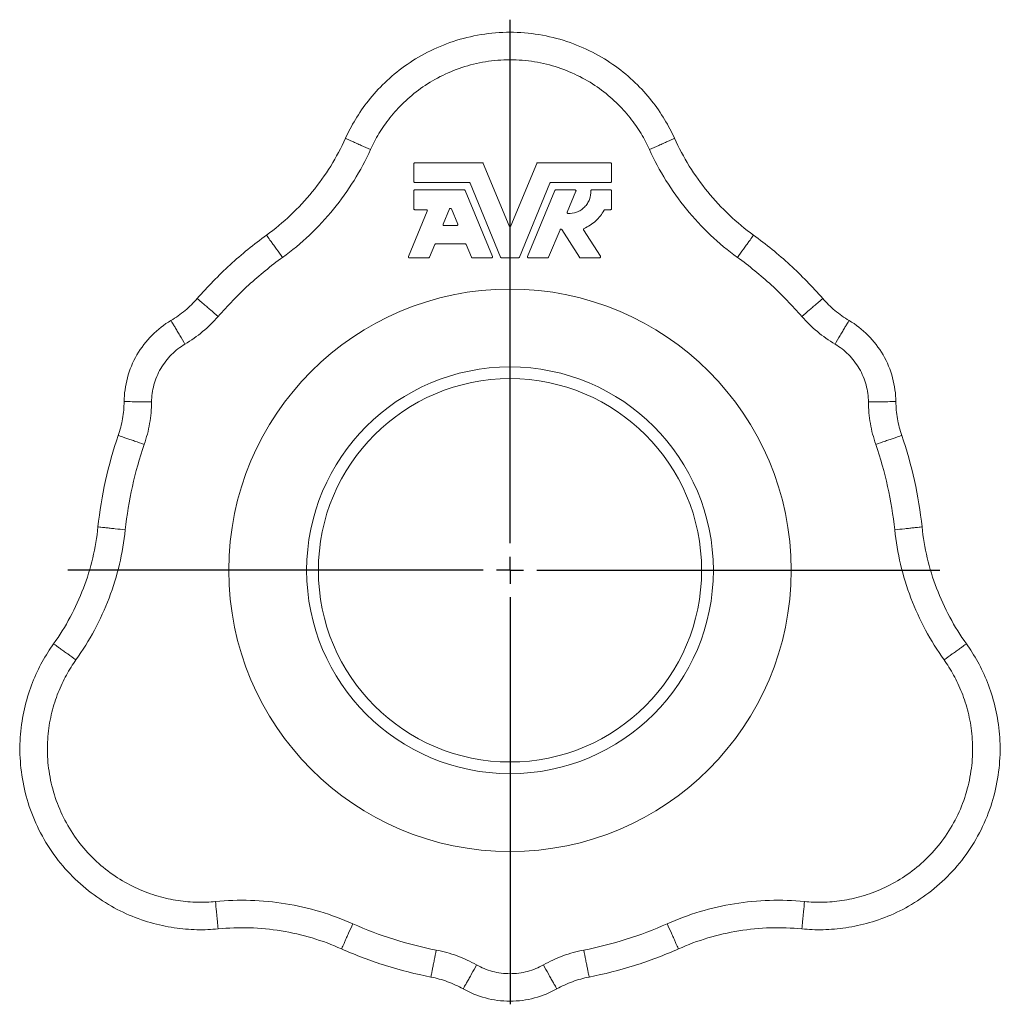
# Model space of a CAD drawing. Header units: millimetres. Extents: x 176 to 699, y 69 to 520.
# Tile 5 of 5: x 517 to 699, y 338 to 520. Entities that reach past the tile are written whole.
import ezdxf

# ---------------------------------------------------------------- set-up
doc = ezdxf.new("R2010")
doc.units = ezdxf.units.MM
doc.layers.add('FORMAT', color=7, linetype='Continuous')

# ---------------------------------------------------------------- blocks, each defined once
blk = doc.blocks.new('SW_CENTERMARKSYMBOL_0')
at = {"layer": 'FORMAT', "color": 0}
for p, q in [((0, 5), (0, 101.98)), ((0, 0), (0, 2.5)), ((-5, 0), (-81.88, 0)), ((0, 0), (-2.5, 0)), ((0, 0), (0, -2.5)), ((0, 0), (2.5, 0)), ((5, 0), (79.61, 0)), ((0, -5), (0, -80.38))]:
    blk.add_line(p, q, dxfattribs=at)

msp = doc.modelspace()

# ---------------------------------------------------------------- linework, layer by layer
at = {"color": 7, "linetype": 'Continuous', "lineweight": 15}
for p, q in [((589.95, 490.07), (589.95, 493.37)), ((590.13, 493.55), (602.66, 493.55)), ((602.82, 493.44), (607.61, 481.88)), ((607.95, 481.88), (612.74, 493.44)), ((612.9, 493.55), (626.42, 493.55)), ((626.6, 493.37), (626.6, 490.07)), ((600.21, 489.89), (590.13, 489.89)), ((606.05, 476.08), (600.38, 489.78)), ((615.18, 489.78), (609.51, 476.08)), ((626.42, 489.89), (615.35, 489.89)), ((589.95, 485.05), (589.95, 488.35)), ((590.13, 488.54), (599.3, 488.54)), ((599.47, 488.42), (604.53, 476.22)), ((611.03, 476.22), (616.09, 488.42)), ((616.26, 488.54), (619.83, 488.54)), ((620, 488.28), (618.4, 484.42)), ((622.93, 488.54), (626.42, 488.54)), ((626.6, 488.35), (626.6, 485.05)), ((588.97, 476.22), (592.45, 484.62)), ((592.29, 484.87), (590.13, 484.87)), ((595.41, 482.17), (596.58, 485.01)), ((596.92, 485.01), (598.09, 482.17)), ((626.42, 484.87), (625.36, 484.87)), ((597.93, 481.92), (595.58, 481.92)), ((617.05, 481.17), (614.94, 476.08)), ((620.65, 476.05), (617.37, 481.19)), ((621.41, 481.14), (624.53, 476.24)), ((593.85, 478.41), (592.88, 476.08)), ((599.48, 478.53), (594.02, 478.53)), ((600.62, 476.08), (599.65, 478.41)), ((592.71, 475.96), (589.14, 475.96)), ((604.36, 475.96), (600.79, 475.96)), ((609.34, 475.96), (606.22, 475.96)), ((614.77, 475.96), (611.2, 475.96)), ((624.38, 475.96), (620.81, 475.96))]:
    msp.add_line(p, q, dxfattribs=at)
for radius in [52.09, 37.67, 35.5]:
    msp.add_circle((607.78, 418.08), radius, dxfattribs=at)
for points, knots in [([(638.26, 498.1), (637.73, 499.26), (637.12, 500.43), (635.71, 502.76), (634.91, 503.92), (633.1, 506.2), (632.09, 507.32), (629.86, 509.46), (628.64, 510.49), (625.99, 512.39), (624.57, 513.26), (621.55, 514.81), (619.95, 515.49), (616.62, 516.59), (614.9, 517.01), (611.37, 517.58), (609.58, 517.73), (605.98, 517.73), (604.19, 517.58), (600.66, 517.01), (598.94, 516.59), (595.61, 515.49), (594.01, 514.81), (590.99, 513.26), (589.57, 512.39), (586.92, 510.49), (585.7, 509.46), (583.47, 507.32), (582.46, 506.2), (580.65, 503.92), (579.85, 502.76), (578.44, 500.43), (577.83, 499.26), (577.3, 498.1)], [0, 0, 0, 0, 0.0625, 0.0625, 0.125, 0.125, 0.1875, 0.1875, 0.25, 0.25, 0.3125, 0.3125, 0.375, 0.375, 0.4375, 0.4375, 0.5, 0.5, 0.5625, 0.5625, 0.625, 0.625, 0.6875, 0.6875, 0.75, 0.75, 0.8125, 0.8125, 0.875, 0.875, 0.9375, 0.9375, 1, 1, 1, 1]), ([(577.3, 498.1), (576.5, 496.34), (575.59, 494.62), (573.53, 491.3), (572.38, 489.7), (569.9, 486.66), (568.56, 485.22), (565.72, 482.54), (564.22, 481.29), (562.66, 480.16)], [0, 0, 0, 0, 0.25, 0.25, 0.5, 0.5, 0.75, 0.75, 1, 1, 1, 1]), ([(638.26, 498.1), (639.06, 496.34), (639.97, 494.62), (642.03, 491.3), (643.18, 489.7), (645.66, 486.66), (647, 485.22), (649.84, 482.54), (651.34, 481.29), (652.9, 480.16)], [0, 0, 0, 0, 0.25, 0.25, 0.5, 0.5, 0.75, 0.75, 1, 1, 1, 1]), ([(590.13, 493.55), (590.09, 493.55), (590.04, 493.54), (589.97, 493.46), (589.95, 493.41), (589.95, 493.37)], [0, 0, 0, 0, 0.5, 0.5, 1, 1, 1, 1]), ([(602.82, 493.44), (602.81, 493.47), (602.79, 493.5), (602.73, 493.54), (602.69, 493.55), (602.66, 493.55)], [0, 0, 0, 0, 0.5, 0.5, 1, 1, 1, 1]), ([(612.9, 493.55), (612.87, 493.55), (612.83, 493.54), (612.77, 493.5), (612.75, 493.47), (612.74, 493.44)], [0, 0, 0, 0, 0.5, 0.5, 1, 1, 1, 1]), ([(626.6, 493.37), (626.6, 493.41), (626.58, 493.46), (626.51, 493.54), (626.46, 493.55), (626.42, 493.55)], [0, 0, 0, 0, 0.5, 0.5, 1, 1, 1, 1]), ([(589.95, 490.07), (589.95, 490.03), (589.97, 489.98), (590.04, 489.91), (590.09, 489.89), (590.13, 489.89)], [0, 0, 0, 0, 0.5, 0.5, 1, 1, 1, 1]), ([(600.38, 489.78), (600.36, 489.81), (600.34, 489.84), (600.28, 489.88), (600.24, 489.89), (600.21, 489.89)], [0, 0, 0, 0, 0.5, 0.5, 1, 1, 1, 1]), ([(615.35, 489.89), (615.32, 489.89), (615.28, 489.88), (615.22, 489.84), (615.2, 489.81), (615.18, 489.78)], [0, 0, 0, 0, 0.5, 0.5, 1, 1, 1, 1]), ([(626.42, 489.89), (626.46, 489.89), (626.51, 489.91), (626.58, 489.98), (626.6, 490.03), (626.6, 490.07)], [0, 0, 0, 0, 0.5, 0.5, 1, 1, 1, 1]), ([(590.13, 488.54), (590.09, 488.54), (590.04, 488.52), (589.97, 488.45), (589.95, 488.4), (589.95, 488.35)], [0, 0, 0, 0, 0.5, 0.5, 1, 1, 1, 1]), ([(599.47, 488.42), (599.46, 488.45), (599.44, 488.48), (599.37, 488.53), (599.34, 488.54), (599.3, 488.54)], [0, 0, 0, 0, 0.5, 0.5, 1, 1, 1, 1]), ([(616.26, 488.54), (616.22, 488.54), (616.19, 488.53), (616.12, 488.48), (616.1, 488.45), (616.09, 488.42)], [0, 0, 0, 0, 0.5, 0.5, 1, 1, 1, 1]), ([(618.56, 484.17), (619.05, 484.15), (619.59, 484.22), (620.38, 484.51), (620.64, 484.64), (621.13, 484.95), (621.36, 485.13), (621.77, 485.55), (621.96, 485.78), (622.27, 486.27), (622.4, 486.53), (622.69, 487.31), (622.77, 487.85), (622.75, 488.35)], [0, 0, 0, 0, 0.25, 0.25, 0.375, 0.375, 0.5, 0.5, 0.625, 0.625, 0.75, 0.75, 1, 1, 1, 1]), ([(620, 488.28), (620.01, 488.31), (620.01, 488.33), (620.01, 488.4), (620, 488.43), (619.96, 488.48), (619.94, 488.5), (619.88, 488.53), (619.85, 488.54), (619.83, 488.54)], [0, 0, 0, 0, 0.25, 0.25, 0.5, 0.5, 0.75, 0.75, 1, 1, 1, 1]), ([(622.93, 488.54), (622.89, 488.54), (622.84, 488.52), (622.76, 488.44), (622.75, 488.39), (622.75, 488.35)], [0, 0, 0, 0, 0.5, 0.5, 1, 1, 1, 1]), ([(626.6, 488.35), (626.6, 488.4), (626.58, 488.45), (626.51, 488.52), (626.46, 488.54), (626.42, 488.54)], [0, 0, 0, 0, 0.5, 0.5, 1, 1, 1, 1]), ([(596.92, 485.01), (596.91, 485.03), (596.89, 485.06), (596.83, 485.1), (596.79, 485.12), (596.71, 485.12), (596.67, 485.1), (596.61, 485.06), (596.59, 485.03), (596.58, 485.01)], [0, 0, 0, 0, 0.25, 0.25, 0.5, 0.5, 0.75, 0.75, 1, 1, 1, 1]), ([(589.95, 485.05), (589.95, 485.01), (589.97, 484.96), (590.04, 484.89), (590.09, 484.87), (590.13, 484.87)], [0, 0, 0, 0, 0.5, 0.5, 1, 1, 1, 1]), ([(592.45, 484.62), (592.46, 484.64), (592.47, 484.67), (592.47, 484.73), (592.46, 484.76), (592.42, 484.82), (592.39, 484.84), (592.34, 484.87), (592.31, 484.87), (592.29, 484.87)], [0, 0, 0, 0, 0.25, 0.25, 0.5, 0.5, 0.75, 0.75, 1, 1, 1, 1]), ([(618.4, 484.42), (618.39, 484.4), (618.38, 484.37), (618.38, 484.31), (618.39, 484.28), (618.43, 484.22), (618.45, 484.2), (618.51, 484.17), (618.53, 484.17), (618.56, 484.17)], [0, 0, 0, 0, 0.25, 0.25, 0.5, 0.5, 0.75, 0.75, 1, 1, 1, 1]), ([(621.5, 481.41), (622.27, 481.73), (623.01, 482.19), (624.28, 483.34), (624.81, 484.04), (625.2, 484.77)], [0, 0, 0, 0, 0.5, 0.5, 1, 1, 1, 1]), ([(625.36, 484.87), (625.33, 484.87), (625.3, 484.86), (625.24, 484.83), (625.22, 484.8), (625.2, 484.77)], [0, 0, 0, 0, 0.5, 0.5, 1, 1, 1, 1]), ([(626.42, 484.87), (626.46, 484.87), (626.51, 484.89), (626.58, 484.96), (626.6, 485.01), (626.6, 485.05)], [0, 0, 0, 0, 0.5, 0.5, 1, 1, 1, 1]), ([(595.41, 482.17), (595.4, 482.15), (595.39, 482.12), (595.4, 482.06), (595.41, 482.03), (595.44, 481.97), (595.47, 481.95), (595.52, 481.92), (595.55, 481.92), (595.58, 481.92)], [0, 0, 0, 0, 0.25, 0.25, 0.5, 0.5, 0.75, 0.75, 1, 1, 1, 1]), ([(597.93, 481.92), (597.95, 481.92), (597.98, 481.92), (598.03, 481.95), (598.06, 481.97), (598.1, 482.03), (598.11, 482.06), (598.11, 482.12), (598.1, 482.15), (598.09, 482.17)], [0, 0, 0, 0, 0.25, 0.25, 0.5, 0.5, 0.75, 0.75, 1, 1, 1, 1]), ([(607.61, 481.88), (607.62, 481.86), (607.64, 481.83), (607.7, 481.79), (607.74, 481.77), (607.82, 481.77), (607.86, 481.79), (607.92, 481.83), (607.94, 481.86), (607.95, 481.88)], [0, 0, 0, 0, 0.25, 0.25, 0.5, 0.5, 0.75, 0.75, 1, 1, 1, 1]), ([(562.66, 480.16), (560.32, 478.46), (558.07, 476.62), (553.79, 472.69), (551.76, 470.61), (549.86, 468.43)], [0, 0, 0, 0, 0.5, 0.5, 1, 1, 1, 1]), ([(565.65, 476.04), (565.3, 476.53), (564.91, 477.05), (564.36, 477.82), (564.18, 478.07), (563.83, 478.54), (563.67, 478.76), (563.38, 479.16), (563.25, 479.34), (563.03, 479.65), (562.93, 479.78), (562.72, 480.08), (562.66, 480.16), (562.66, 480.16)], [0, 0, 0, 0, 0.25, 0.25, 0.375, 0.375, 0.5, 0.5, 0.625, 0.625, 0.75, 0.75, 1, 1, 1, 1]), ([(617.37, 481.19), (617.36, 481.22), (617.34, 481.24), (617.28, 481.27), (617.24, 481.28), (617.17, 481.28), (617.13, 481.26), (617.08, 481.22), (617.06, 481.19), (617.05, 481.17)], [0, 0, 0, 0, 0.25, 0.25, 0.5, 0.5, 0.75, 0.75, 1, 1, 1, 1]), ([(621.5, 481.41), (621.45, 481.39), (621.41, 481.35), (621.37, 481.24), (621.39, 481.18), (621.41, 481.14)], [0, 0, 0, 0, 0.5, 0.5, 1, 1, 1, 1]), ([(649.91, 476.04), (650.26, 476.53), (650.65, 477.05), (651.2, 477.82), (651.38, 478.07), (651.73, 478.54), (651.89, 478.76), (652.18, 479.16), (652.31, 479.34), (652.53, 479.65), (652.63, 479.78), (652.84, 480.08), (652.9, 480.16), (652.9, 480.16)], [0, 0, 0, 0, 0.25, 0.25, 0.375, 0.375, 0.5, 0.5, 0.625, 0.625, 0.75, 0.75, 1, 1, 1, 1]), ([(652.9, 480.16), (655.24, 478.46), (657.49, 476.62), (661.77, 472.69), (663.8, 470.61), (665.7, 468.43)], [0, 0, 0, 0, 0.5, 0.5, 1, 1, 1, 1]), ([(594.02, 478.53), (593.99, 478.53), (593.95, 478.52), (593.89, 478.48), (593.87, 478.45), (593.85, 478.41)], [0, 0, 0, 0, 0.5, 0.5, 1, 1, 1, 1]), ([(599.65, 478.41), (599.64, 478.45), (599.61, 478.48), (599.55, 478.52), (599.52, 478.53), (599.48, 478.53)], [0, 0, 0, 0, 0.5, 0.5, 1, 1, 1, 1]), ([(588.97, 476.22), (588.96, 476.19), (588.96, 476.16), (588.96, 476.1), (588.97, 476.07), (589.01, 476.02), (589.04, 475.99), (589.09, 475.97), (589.12, 475.96), (589.14, 475.96)], [0, 0, 0, 0, 0.25, 0.25, 0.5, 0.5, 0.75, 0.75, 1, 1, 1, 1]), ([(592.71, 475.96), (592.75, 475.96), (592.78, 475.97), (592.85, 476.01), (592.87, 476.04), (592.88, 476.08)], [0, 0, 0, 0, 0.5, 0.5, 1, 1, 1, 1]), ([(600.62, 476.08), (600.63, 476.04), (600.66, 476.01), (600.72, 475.97), (600.76, 475.96), (600.79, 475.96)], [0, 0, 0, 0, 0.5, 0.5, 1, 1, 1, 1]), ([(604.36, 475.96), (604.38, 475.96), (604.41, 475.97), (604.47, 475.99), (604.49, 476.02), (604.53, 476.07), (604.54, 476.1), (604.54, 476.16), (604.54, 476.19), (604.53, 476.22)], [0, 0, 0, 0, 0.25, 0.25, 0.5, 0.5, 0.75, 0.75, 1, 1, 1, 1]), ([(606.05, 476.08), (606.06, 476.04), (606.09, 476.01), (606.15, 475.97), (606.19, 475.96), (606.22, 475.96)], [0, 0, 0, 0, 0.5, 0.5, 1, 1, 1, 1]), ([(609.34, 475.96), (609.37, 475.96), (609.41, 475.97), (609.47, 476.01), (609.5, 476.04), (609.51, 476.08)], [0, 0, 0, 0, 0.5, 0.5, 1, 1, 1, 1]), ([(611.03, 476.22), (611.02, 476.19), (611.02, 476.16), (611.02, 476.1), (611.03, 476.07), (611.07, 476.02), (611.09, 475.99), (611.15, 475.97), (611.18, 475.96), (611.2, 475.96)], [0, 0, 0, 0, 0.25, 0.25, 0.5, 0.5, 0.75, 0.75, 1, 1, 1, 1]), ([(614.77, 475.96), (614.8, 475.96), (614.84, 475.97), (614.9, 476.01), (614.93, 476.04), (614.94, 476.08)], [0, 0, 0, 0, 0.5, 0.5, 1, 1, 1, 1]), ([(620.65, 476.05), (620.67, 476.02), (620.69, 476), (620.75, 475.97), (620.78, 475.96), (620.81, 475.96)], [0, 0, 0, 0, 0.5, 0.5, 1, 1, 1, 1]), ([(624.38, 475.96), (624.4, 475.96), (624.43, 475.97), (624.49, 476), (624.52, 476.03), (624.56, 476.09), (624.56, 476.13), (624.56, 476.19), (624.55, 476.22), (624.53, 476.24)], [0, 0, 0, 0, 0.25, 0.25, 0.5, 0.5, 0.75, 0.75, 1, 1, 1, 1]), ([(549.86, 468.43), (549.17, 467.63), (548.4, 466.88), (546.76, 465.51), (545.89, 464.89), (544.98, 464.35)], [0, 0, 0, 0, 0.5, 0.5, 1, 1, 1, 1]), ([(665.7, 468.43), (666.39, 467.63), (667.16, 466.88), (668.8, 465.51), (669.67, 464.89), (670.58, 464.35)], [0, 0, 0, 0, 0.5, 0.5, 1, 1, 1, 1]), ([(544.98, 464.35), (543.73, 463.62), (542.54, 462.7), (540.4, 460.55), (539.45, 459.32), (537.9, 456.64), (537.31, 455.2), (536.52, 452.27), (536.32, 450.78), (536.3, 449.33)], [0, 0, 0, 0, 0.25, 0.25, 0.5, 0.5, 0.75, 0.75, 1, 1, 1, 1]), ([(670.58, 464.35), (671.83, 463.62), (673.02, 462.7), (675.16, 460.55), (676.11, 459.32), (677.66, 456.64), (678.25, 455.2), (679.04, 452.27), (679.24, 450.78), (679.26, 449.33)], [0, 0, 0, 0, 0.25, 0.25, 0.5, 0.5, 0.75, 0.75, 1, 1, 1, 1]), ([(535.22, 443.06), (535.56, 444.07), (535.83, 445.1), (536.19, 447.21), (536.29, 448.27), (536.3, 449.33)], [0, 0, 0, 0, 0.5, 0.5, 1, 1, 1, 1]), ([(680.34, 443.06), (680, 444.07), (679.73, 445.1), (679.37, 447.21), (679.27, 448.27), (679.26, 449.33)], [0, 0, 0, 0, 0.5, 0.5, 1, 1, 1, 1]), ([(531.46, 426.12), (531.76, 428.99), (532.23, 431.86), (533.49, 437.53), (534.28, 440.33), (535.22, 443.06)], [0, 0, 0, 0, 0.5, 0.5, 1, 1, 1, 1]), ([(540.03, 441.41), (539.46, 441.6), (538.84, 441.81), (537.95, 442.12), (537.66, 442.22), (537.11, 442.41), (536.85, 442.5), (536.38, 442.66), (536.17, 442.74), (535.81, 442.86), (535.66, 442.91), (535.31, 443.03), (535.21, 443.06), (535.22, 443.06)], [0, 0, 0, 0, 0.25, 0.25, 0.375, 0.375, 0.5, 0.5, 0.625, 0.625, 0.75, 0.75, 1, 1, 1, 1]), ([(675.53, 441.41), (676.1, 441.6), (676.72, 441.81), (677.61, 442.12), (677.9, 442.22), (678.45, 442.41), (678.71, 442.5), (679.18, 442.66), (679.39, 442.74), (679.75, 442.86), (679.9, 442.91), (680.25, 443.03), (680.35, 443.06), (680.34, 443.06)], [0, 0, 0, 0, 0.25, 0.25, 0.375, 0.375, 0.5, 0.5, 0.625, 0.625, 0.75, 0.75, 1, 1, 1, 1]), ([(684.1, 426.12), (683.8, 428.99), (683.33, 431.86), (682.07, 437.53), (681.28, 440.33), (680.34, 443.06)], [0, 0, 0, 0, 0.5, 0.5, 1, 1, 1, 1]), ([(523.24, 404.46), (524.36, 406.03), (525.39, 407.69), (527.24, 411.13), (528.06, 412.92), (529.45, 416.59), (530.03, 418.47), (530.93, 422.27), (531.26, 424.2), (531.46, 426.12)], [0, 0, 0, 0, 0.25, 0.25, 0.5, 0.5, 0.75, 0.75, 1, 1, 1, 1]), ([(536.52, 425.58), (535.92, 425.65), (535.27, 425.71), (534.34, 425.81), (534.03, 425.85), (533.45, 425.91), (533.17, 425.94), (532.68, 425.99), (532.46, 426.01), (532.08, 426.05), (531.92, 426.07), (531.56, 426.11), (531.45, 426.12), (531.46, 426.12)], [0, 0, 0, 0, 0.25, 0.25, 0.375, 0.375, 0.5, 0.5, 0.625, 0.625, 0.75, 0.75, 1, 1, 1, 1]), ([(679.04, 425.58), (679.64, 425.65), (680.29, 425.71), (681.22, 425.81), (681.53, 425.85), (682.11, 425.91), (682.39, 425.94), (682.88, 425.99), (683.1, 426.01), (683.48, 426.05), (683.64, 426.07), (684, 426.11), (684.11, 426.12), (684.1, 426.12)], [0, 0, 0, 0, 0.25, 0.25, 0.375, 0.375, 0.5, 0.5, 0.625, 0.625, 0.75, 0.75, 1, 1, 1, 1]), ([(692.32, 404.46), (691.2, 406.03), (690.17, 407.69), (688.32, 411.13), (687.5, 412.92), (686.11, 416.59), (685.53, 418.47), (684.63, 422.27), (684.3, 424.2), (684.1, 426.12)], [0, 0, 0, 0, 0.25, 0.25, 0.5, 0.5, 0.75, 0.75, 1, 1, 1, 1]), ([(523.24, 404.46), (522.5, 403.43), (521.79, 402.32), (520.48, 399.93), (519.87, 398.65), (518.8, 395.94), (518.34, 394.51), (517.6, 391.5), (517.32, 389.94), (517, 386.7), (516.95, 385.03), (517.12, 381.63), (517.34, 379.91), (518.05, 376.48), (518.54, 374.78), (519.81, 371.44), (520.58, 369.81), (522.38, 366.7), (523.4, 365.22), (525.66, 362.45), (526.89, 361.17), (529.51, 358.84), (530.89, 357.79), (533.74, 355.95), (535.21, 355.15), (538.18, 353.81), (539.68, 353.27), (542.65, 352.41), (544.12, 352.09), (547, 351.66), (548.41, 351.55), (551.14, 351.49), (552.45, 351.55), (553.72, 351.67)], [0, 0, 0, 0, 0.0625, 0.0625, 0.125, 0.125, 0.1875, 0.1875, 0.25, 0.25, 0.3125, 0.3125, 0.375, 0.375, 0.4375, 0.4375, 0.5, 0.5, 0.5625, 0.5625, 0.625, 0.625, 0.6875, 0.6875, 0.75, 0.75, 0.8125, 0.8125, 0.875, 0.875, 0.9375, 0.9375, 1, 1, 1, 1]), ([(661.84, 351.67), (663.11, 351.55), (664.42, 351.49), (667.15, 351.55), (668.56, 351.66), (671.44, 352.09), (672.91, 352.41), (675.88, 353.27), (677.38, 353.81), (680.35, 355.15), (681.82, 355.95), (684.67, 357.79), (686.05, 358.84), (688.67, 361.17), (689.9, 362.45), (692.16, 365.22), (693.18, 366.7), (694.98, 369.81), (695.75, 371.44), (697.02, 374.78), (697.51, 376.48), (698.22, 379.91), (698.44, 381.63), (698.61, 385.03), (698.56, 386.7), (698.24, 389.94), (697.96, 391.5), (697.22, 394.51), (696.76, 395.94), (695.69, 398.65), (695.08, 399.93), (693.77, 402.32), (693.06, 403.43), (692.32, 404.46)], [0, 0, 0, 0, 0.0625, 0.0625, 0.125, 0.125, 0.1875, 0.1875, 0.25, 0.25, 0.3125, 0.3125, 0.375, 0.375, 0.4375, 0.4375, 0.5, 0.5, 0.5625, 0.5625, 0.625, 0.625, 0.6875, 0.6875, 0.75, 0.75, 0.8125, 0.8125, 0.875, 0.875, 0.9375, 0.9375, 1, 1, 1, 1]), ([(553.72, 351.67), (555.64, 351.86), (557.59, 351.93), (561.49, 351.8), (563.45, 351.61), (567.33, 350.99), (569.24, 350.55), (572.99, 349.43), (574.82, 348.75), (576.58, 347.96)], [0, 0, 0, 0, 0.25, 0.25, 0.5, 0.5, 0.75, 0.75, 1, 1, 1, 1]), ([(661.84, 351.67), (659.92, 351.86), (657.97, 351.93), (654.07, 351.8), (652.11, 351.61), (648.23, 350.99), (646.32, 350.55), (642.57, 349.43), (640.74, 348.75), (638.98, 347.96)], [0, 0, 0, 0, 0.25, 0.25, 0.5, 0.5, 0.75, 0.75, 1, 1, 1, 1]), ([(576.58, 347.96), (579.22, 346.79), (581.94, 345.76), (587.48, 344.01), (590.29, 343.3), (593.13, 342.75)], [0, 0, 0, 0, 0.5, 0.5, 1, 1, 1, 1]), ([(638.98, 347.96), (636.34, 346.79), (633.62, 345.76), (628.08, 344.01), (625.26, 343.3), (622.43, 342.75)], [0, 0, 0, 0, 0.5, 0.5, 1, 1, 1, 1]), ([(593.13, 342.75), (594.18, 342.54), (595.21, 342.26), (597.21, 341.52), (598.18, 341.07), (599.11, 340.55)], [0, 0, 0, 0, 0.5, 0.5, 1, 1, 1, 1]), ([(622.43, 342.75), (621.38, 342.54), (620.35, 342.26), (618.35, 341.52), (617.38, 341.07), (616.45, 340.55)], [0, 0, 0, 0, 0.5, 0.5, 1, 1, 1, 1]), ([(599.11, 340.55), (600.37, 339.84), (601.76, 339.27), (604.69, 338.49), (606.24, 338.28), (609.32, 338.28), (610.87, 338.49), (613.8, 339.27), (615.19, 339.84), (616.45, 340.55)], [0, 0, 0, 0, 0.25, 0.25, 0.5, 0.5, 0.75, 0.75, 1, 1, 1, 1])]:
    msp.add_open_spline(points, degree=3, knots=knots, dxfattribs=at)
at = {"color": 8, "linetype": 'Continuous', "lineweight": 0}
for points, knots in [([(633.62, 496), (633.18, 496.98), (632.66, 497.97), (631.46, 499.95), (630.78, 500.93), (629.25, 502.87), (628.39, 503.81), (626.5, 505.63), (625.46, 506.5), (623.22, 508.11), (622.02, 508.85), (619.45, 510.17), (618.1, 510.74), (615.28, 511.67), (613.81, 512.03), (610.83, 512.51), (609.3, 512.64), (606.26, 512.64), (604.73, 512.51), (601.75, 512.03), (600.28, 511.67), (597.46, 510.74), (596.11, 510.17), (593.54, 508.85), (592.34, 508.11), (590.1, 506.5), (589.06, 505.63), (587.17, 503.81), (586.31, 502.87), (584.78, 500.93), (584.1, 499.95), (582.9, 497.97), (582.38, 496.98), (581.94, 496)], [0, 0, 0, 0, 0.0625, 0.0625, 0.125, 0.125, 0.1875, 0.1875, 0.25, 0.25, 0.3125, 0.3125, 0.375, 0.375, 0.4375, 0.4375, 0.5, 0.5, 0.5625, 0.5625, 0.625, 0.625, 0.6875, 0.6875, 0.75, 0.75, 0.8125, 0.8125, 0.875, 0.875, 0.9375, 0.9375, 1, 1, 1, 1]), ([(581.94, 496), (581.39, 496.24), (580.79, 496.51), (579.93, 496.9), (579.65, 497.03), (579.12, 497.27), (578.87, 497.39), (578.42, 497.59), (578.22, 497.69), (577.87, 497.84), (577.73, 497.91), (577.39, 498.06), (577.3, 498.1), (577.3, 498.1)], [0, 0, 0, 0, 0.25, 0.25, 0.375, 0.375, 0.5, 0.5, 0.625, 0.625, 0.75, 0.75, 1, 1, 1, 1]), ([(633.62, 496), (634.17, 496.24), (634.77, 496.51), (635.62, 496.9), (635.91, 497.03), (636.44, 497.27), (636.69, 497.39), (637.14, 497.59), (637.34, 497.69), (637.69, 497.84), (637.83, 497.91), (638.17, 498.06), (638.26, 498.1), (638.26, 498.1)], [0, 0, 0, 0, 0.25, 0.25, 0.375, 0.375, 0.5, 0.5, 0.625, 0.625, 0.75, 0.75, 1, 1, 1, 1]), ([(565.65, 476.04), (567.39, 477.3), (569.06, 478.68), (572.22, 481.67), (573.71, 483.27), (576.47, 486.65), (577.74, 488.43), (580.03, 492.13), (581.05, 494.04), (581.94, 496)], [0, 0, 0, 0, 0.25, 0.25, 0.5, 0.5, 0.75, 0.75, 1, 1, 1, 1]), ([(649.91, 476.04), (648.17, 477.3), (646.5, 478.68), (643.34, 481.67), (641.85, 483.27), (639.09, 486.65), (637.82, 488.43), (635.53, 492.13), (634.51, 494.04), (633.62, 496)], [0, 0, 0, 0, 0.25, 0.25, 0.5, 0.5, 0.75, 0.75, 1, 1, 1, 1]), ([(565.65, 476.04), (563.47, 474.45), (561.36, 472.73), (557.37, 469.07), (555.48, 467.13), (553.7, 465.09)], [0, 0, 0, 0, 0.5, 0.5, 1, 1, 1, 1]), ([(649.91, 476.04), (652.09, 474.45), (654.2, 472.73), (658.19, 469.07), (660.08, 467.13), (661.86, 465.09)], [0, 0, 0, 0, 0.5, 0.5, 1, 1, 1, 1]), ([(553.7, 465.09), (553.25, 465.48), (552.76, 465.91), (552.05, 466.53), (551.81, 466.73), (551.37, 467.12), (551.16, 467.3), (550.79, 467.62), (550.62, 467.77), (550.33, 468.02), (550.21, 468.12), (549.94, 468.36), (549.86, 468.43), (549.86, 468.43)], [0, 0, 0, 0, 0.25, 0.25, 0.375, 0.375, 0.5, 0.5, 0.625, 0.625, 0.75, 0.75, 1, 1, 1, 1]), ([(661.86, 465.09), (662.31, 465.48), (662.8, 465.91), (663.51, 466.53), (663.75, 466.73), (664.19, 467.12), (664.4, 467.3), (664.77, 467.62), (664.94, 467.77), (665.23, 468.02), (665.35, 468.12), (665.62, 468.36), (665.7, 468.43), (665.7, 468.43)], [0, 0, 0, 0, 0.25, 0.25, 0.375, 0.375, 0.5, 0.5, 0.625, 0.625, 0.75, 0.75, 1, 1, 1, 1]), ([(547.57, 459.97), (548.72, 460.65), (549.81, 461.43), (551.87, 463.14), (552.83, 464.09), (553.7, 465.09)], [0, 0, 0, 0, 0.5, 0.5, 1, 1, 1, 1]), ([(667.99, 459.97), (666.84, 460.65), (665.75, 461.43), (663.69, 463.14), (662.73, 464.09), (661.86, 465.09)], [0, 0, 0, 0, 0.5, 0.5, 1, 1, 1, 1]), ([(547.57, 459.97), (547.26, 460.49), (546.93, 461.05), (546.45, 461.87), (546.29, 462.13), (546, 462.63), (545.85, 462.87), (545.6, 463.3), (545.49, 463.49), (545.29, 463.82), (545.21, 463.95), (545.03, 464.27), (544.97, 464.36), (544.98, 464.35)], [0, 0, 0, 0, 0.25, 0.25, 0.375, 0.375, 0.5, 0.5, 0.625, 0.625, 0.75, 0.75, 1, 1, 1, 1]), ([(667.99, 459.97), (668.3, 460.49), (668.63, 461.05), (669.11, 461.87), (669.27, 462.13), (669.56, 462.63), (669.71, 462.87), (669.96, 463.3), (670.07, 463.49), (670.27, 463.82), (670.35, 463.95), (670.53, 464.27), (670.59, 464.36), (670.58, 464.35)], [0, 0, 0, 0, 0.25, 0.25, 0.375, 0.375, 0.5, 0.5, 0.625, 0.625, 0.75, 0.75, 1, 1, 1, 1]), ([(547.57, 459.97), (546.69, 459.45), (545.84, 458.8), (544.31, 457.26), (543.63, 456.39), (542.53, 454.48), (542.11, 453.45), (541.54, 451.37), (541.4, 450.3), (541.39, 449.27)], [0, 0, 0, 0, 0.25, 0.25, 0.5, 0.5, 0.75, 0.75, 1, 1, 1, 1]), ([(667.99, 459.97), (668.87, 459.45), (669.72, 458.8), (671.25, 457.26), (671.93, 456.39), (673.03, 454.48), (673.45, 453.45), (674.01, 451.37), (674.16, 450.3), (674.17, 449.27)], [0, 0, 0, 0, 0.25, 0.25, 0.5, 0.5, 0.75, 0.75, 1, 1, 1, 1]), ([(541.39, 449.27), (540.79, 449.28), (540.14, 449.29), (539.2, 449.3), (538.89, 449.3), (538.3, 449.31), (538.03, 449.31), (537.53, 449.32), (537.31, 449.32), (536.93, 449.32), (536.77, 449.33), (536.4, 449.33), (536.3, 449.33), (536.3, 449.33)], [0, 0, 0, 0, 0.25, 0.25, 0.375, 0.375, 0.5, 0.5, 0.625, 0.625, 0.75, 0.75, 1, 1, 1, 1]), ([(541.39, 449.27), (541.38, 447.94), (541.26, 446.6), (540.8, 443.96), (540.46, 442.66), (540.03, 441.41)], [0, 0, 0, 0, 0.5, 0.5, 1, 1, 1, 1]), ([(674.17, 449.27), (674.77, 449.28), (675.42, 449.29), (676.36, 449.3), (676.67, 449.3), (677.26, 449.31), (677.53, 449.31), (678.03, 449.32), (678.25, 449.32), (678.63, 449.32), (678.79, 449.33), (679.16, 449.33), (679.26, 449.33), (679.26, 449.33)], [0, 0, 0, 0, 0.25, 0.25, 0.375, 0.375, 0.5, 0.5, 0.625, 0.625, 0.75, 0.75, 1, 1, 1, 1]), ([(674.17, 449.27), (674.18, 447.94), (674.3, 446.6), (674.76, 443.96), (675.1, 442.66), (675.53, 441.41)], [0, 0, 0, 0, 0.5, 0.5, 1, 1, 1, 1]), ([(536.52, 425.58), (536.8, 428.27), (537.24, 430.95), (538.41, 436.24), (539.15, 438.85), (540.03, 441.41)], [0, 0, 0, 0, 0.5, 0.5, 1, 1, 1, 1]), ([(679.04, 425.58), (678.76, 428.27), (678.32, 430.95), (677.15, 436.24), (676.41, 438.85), (675.53, 441.41)], [0, 0, 0, 0, 0.5, 0.5, 1, 1, 1, 1]), ([(536.52, 425.58), (536.3, 423.45), (535.93, 421.31), (534.93, 417.08), (534.29, 414.99), (532.74, 410.91), (531.83, 408.92), (529.78, 405.09), (528.63, 403.25), (527.38, 401.5)], [0, 0, 0, 0, 0.25, 0.25, 0.5, 0.5, 0.75, 0.75, 1, 1, 1, 1]), ([(679.04, 425.58), (679.26, 423.45), (679.63, 421.31), (680.63, 417.08), (681.27, 414.99), (682.82, 410.91), (683.73, 408.92), (685.78, 405.09), (686.93, 403.25), (688.18, 401.5)], [0, 0, 0, 0, 0.25, 0.25, 0.5, 0.5, 0.75, 0.75, 1, 1, 1, 1]), ([(527.38, 401.5), (526.89, 401.85), (526.36, 402.23), (525.59, 402.78), (525.34, 402.96), (524.87, 403.3), (524.64, 403.46), (524.24, 403.75), (524.06, 403.88), (523.75, 404.1), (523.62, 404.19), (523.32, 404.4), (523.24, 404.47), (523.24, 404.46)], [0, 0, 0, 0, 0.25, 0.25, 0.375, 0.375, 0.5, 0.5, 0.625, 0.625, 0.75, 0.75, 1, 1, 1, 1]), ([(688.18, 401.5), (688.67, 401.85), (689.2, 402.23), (689.97, 402.78), (690.22, 402.96), (690.69, 403.3), (690.92, 403.46), (691.32, 403.75), (691.5, 403.88), (691.81, 404.1), (691.94, 404.19), (692.24, 404.4), (692.32, 404.47), (692.32, 404.46)], [0, 0, 0, 0, 0.25, 0.25, 0.375, 0.375, 0.5, 0.5, 0.625, 0.625, 0.75, 0.75, 1, 1, 1, 1]), ([(527.38, 401.5), (526.75, 400.63), (526.15, 399.68), (525.04, 397.66), (524.53, 396.57), (523.62, 394.28), (523.23, 393.06), (522.6, 390.51), (522.36, 389.18), (522.09, 386.44), (522.05, 385.02), (522.19, 382.15), (522.38, 380.69), (522.98, 377.78), (523.4, 376.33), (524.47, 373.5), (525.13, 372.12), (526.65, 369.48), (527.52, 368.22), (529.43, 365.88), (530.48, 364.79), (532.7, 362.81), (533.87, 361.93), (536.29, 360.36), (537.53, 359.69), (540.05, 358.55), (541.32, 358.09), (543.84, 357.36), (545.08, 357.09), (547.53, 356.73), (548.72, 356.64), (551.04, 356.59), (552.15, 356.63), (553.22, 356.74)], [0, 0, 0, 0, 0.0625, 0.0625, 0.125, 0.125, 0.1875, 0.1875, 0.25, 0.25, 0.3125, 0.3125, 0.375, 0.375, 0.4375, 0.4375, 0.5, 0.5, 0.5625, 0.5625, 0.625, 0.625, 0.6875, 0.6875, 0.75, 0.75, 0.8125, 0.8125, 0.875, 0.875, 0.9375, 0.9375, 1, 1, 1, 1]), ([(662.34, 356.74), (663.41, 356.63), (664.52, 356.59), (666.84, 356.64), (668.03, 356.73), (670.48, 357.09), (671.72, 357.36), (674.24, 358.09), (675.51, 358.55), (678.03, 359.69), (679.27, 360.36), (681.69, 361.93), (682.86, 362.81), (685.08, 364.79), (686.13, 365.88), (688.04, 368.22), (688.91, 369.48), (690.43, 372.12), (691.09, 373.5), (692.16, 376.33), (692.58, 377.78), (693.18, 380.69), (693.37, 382.15), (693.51, 385.02), (693.47, 386.44), (693.2, 389.18), (692.96, 390.51), (692.33, 393.06), (691.94, 394.28), (691.03, 396.57), (690.52, 397.66), (689.41, 399.68), (688.81, 400.63), (688.18, 401.5)], [0, 0, 0, 0, 0.0625, 0.0625, 0.125, 0.125, 0.1875, 0.1875, 0.25, 0.25, 0.3125, 0.3125, 0.375, 0.375, 0.4375, 0.4375, 0.5, 0.5, 0.5625, 0.5625, 0.625, 0.625, 0.6875, 0.6875, 0.75, 0.75, 0.8125, 0.8125, 0.875, 0.875, 0.9375, 0.9375, 1, 1, 1, 1]), ([(578.65, 352.61), (576.69, 353.49), (574.66, 354.24), (570.49, 355.49), (568.36, 355.97), (564.05, 356.67), (561.87, 356.88), (557.53, 357.02), (555.36, 356.95), (553.22, 356.74)], [0, 0, 0, 0, 0.25, 0.25, 0.5, 0.5, 0.75, 0.75, 1, 1, 1, 1]), ([(553.22, 356.74), (553.28, 356.14), (553.35, 355.49), (553.44, 354.55), (553.47, 354.24), (553.52, 353.66), (553.55, 353.39), (553.6, 352.89), (553.62, 352.67), (553.66, 352.29), (553.67, 352.14), (553.71, 351.77), (553.72, 351.67), (553.72, 351.67)], [0, 0, 0, 0, 0.25, 0.25, 0.375, 0.375, 0.5, 0.5, 0.625, 0.625, 0.75, 0.75, 1, 1, 1, 1]), ([(636.91, 352.61), (638.87, 353.49), (640.9, 354.24), (645.07, 355.49), (647.2, 355.97), (651.51, 356.67), (653.69, 356.88), (658.03, 357.02), (660.2, 356.95), (662.34, 356.74)], [0, 0, 0, 0, 0.25, 0.25, 0.5, 0.5, 0.75, 0.75, 1, 1, 1, 1]), ([(662.34, 356.74), (662.28, 356.14), (662.21, 355.49), (662.12, 354.55), (662.09, 354.24), (662.04, 353.66), (662.01, 353.39), (661.96, 352.89), (661.94, 352.67), (661.9, 352.29), (661.89, 352.14), (661.85, 351.77), (661.84, 351.67), (661.84, 351.67)], [0, 0, 0, 0, 0.25, 0.25, 0.375, 0.375, 0.5, 0.5, 0.625, 0.625, 0.75, 0.75, 1, 1, 1, 1]), ([(578.65, 352.61), (578.4, 352.06), (578.14, 351.47), (577.76, 350.61), (577.63, 350.32), (577.39, 349.79), (577.28, 349.54), (577.08, 349.08), (576.99, 348.88), (576.83, 348.53), (576.77, 348.39), (576.62, 348.05), (576.58, 347.96), (576.58, 347.96)], [0, 0, 0, 0, 0.25, 0.25, 0.375, 0.375, 0.5, 0.5, 0.625, 0.625, 0.75, 0.75, 1, 1, 1, 1]), ([(578.65, 352.61), (581.12, 351.52), (583.66, 350.55), (588.82, 348.93), (591.45, 348.26), (594.11, 347.74)], [0, 0, 0, 0, 0.5, 0.5, 1, 1, 1, 1]), ([(636.91, 352.61), (634.44, 351.52), (631.9, 350.55), (626.74, 348.93), (624.11, 348.26), (621.45, 347.74)], [0, 0, 0, 0, 0.5, 0.5, 1, 1, 1, 1]), ([(636.91, 352.61), (637.16, 352.06), (637.42, 351.47), (637.8, 350.61), (637.93, 350.32), (638.17, 349.79), (638.28, 349.54), (638.48, 349.08), (638.57, 348.88), (638.73, 348.53), (638.79, 348.39), (638.94, 348.05), (638.98, 347.96), (638.98, 347.96)], [0, 0, 0, 0, 0.25, 0.25, 0.375, 0.375, 0.5, 0.5, 0.625, 0.625, 0.75, 0.75, 1, 1, 1, 1]), ([(594.11, 347.74), (593.99, 347.15), (593.87, 346.51), (593.69, 345.59), (593.63, 345.28), (593.52, 344.71), (593.46, 344.44), (593.37, 343.95), (593.33, 343.73), (593.25, 343.36), (593.22, 343.2), (593.15, 342.84), (593.13, 342.74), (593.13, 342.75)], [0, 0, 0, 0, 0.25, 0.25, 0.375, 0.375, 0.5, 0.5, 0.625, 0.625, 0.75, 0.75, 1, 1, 1, 1]), ([(601.6, 344.99), (600.44, 345.64), (599.22, 346.2), (596.71, 347.13), (595.41, 347.49), (594.11, 347.74)], [0, 0, 0, 0, 0.5, 0.5, 1, 1, 1, 1]), ([(613.96, 344.99), (615.12, 345.64), (616.34, 346.2), (618.85, 347.13), (620.15, 347.49), (621.45, 347.74)], [0, 0, 0, 0, 0.5, 0.5, 1, 1, 1, 1]), ([(621.45, 347.74), (621.57, 347.15), (621.69, 346.51), (621.87, 345.59), (621.93, 345.28), (622.04, 344.71), (622.1, 344.44), (622.19, 343.95), (622.23, 343.73), (622.31, 343.36), (622.34, 343.2), (622.41, 342.84), (622.43, 342.74), (622.43, 342.75)], [0, 0, 0, 0, 0.25, 0.25, 0.375, 0.375, 0.5, 0.5, 0.625, 0.625, 0.75, 0.75, 1, 1, 1, 1]), ([(601.6, 344.99), (601.31, 344.46), (600.99, 343.9), (600.52, 343.07), (600.37, 342.8), (600.09, 342.29), (599.95, 342.05), (599.71, 341.62), (599.6, 341.43), (599.41, 341.1), (599.34, 340.96), (599.16, 340.64), (599.1, 340.55), (599.11, 340.55)], [0, 0, 0, 0, 0.25, 0.25, 0.375, 0.375, 0.5, 0.5, 0.625, 0.625, 0.75, 0.75, 1, 1, 1, 1]), ([(601.6, 344.99), (602.5, 344.48), (603.49, 344.07), (605.58, 343.52), (606.68, 343.37), (608.88, 343.37), (609.98, 343.52), (612.07, 344.07), (613.06, 344.48), (613.96, 344.99)], [0, 0, 0, 0, 0.25, 0.25, 0.5, 0.5, 0.75, 0.75, 1, 1, 1, 1]), ([(613.96, 344.99), (614.25, 344.46), (614.57, 343.9), (615.04, 343.07), (615.19, 342.8), (615.47, 342.29), (615.61, 342.05), (615.85, 341.62), (615.96, 341.43), (616.15, 341.1), (616.22, 340.96), (616.4, 340.64), (616.45, 340.55), (616.45, 340.55)], [0, 0, 0, 0, 0.25, 0.25, 0.375, 0.375, 0.5, 0.5, 0.625, 0.625, 0.75, 0.75, 1, 1, 1, 1])]:
    msp.add_open_spline(points, degree=3, knots=knots, dxfattribs=at)

# ---------------------------------------------------------------- block references
at = {"layer": 'FORMAT'}
msp.add_blockref('SW_CENTERMARKSYMBOL_0', (607.78, 418.08), dxfattribs=at)

doc.saveas('drawing.dxf')
